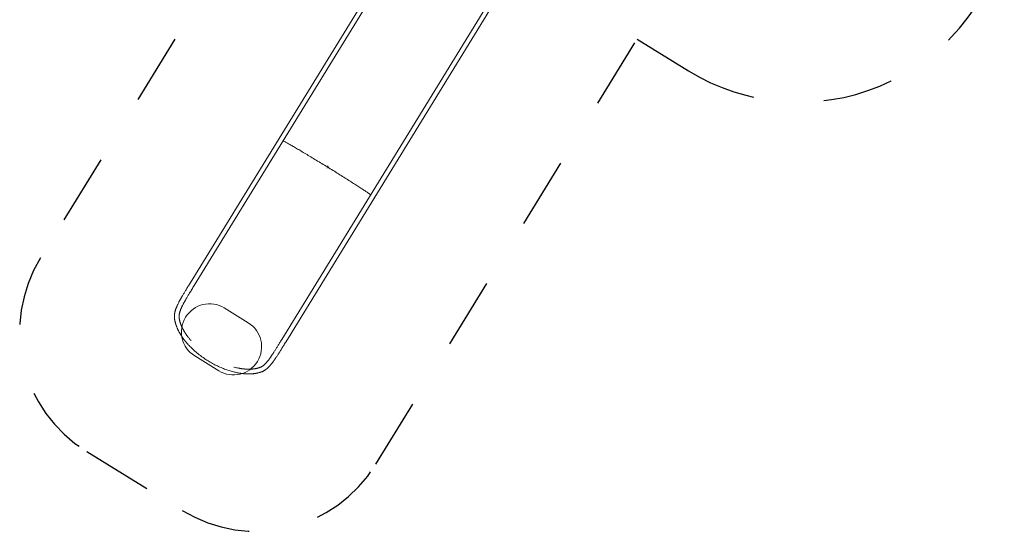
# Model space of a CAD drawing. Extents: x 5459245 to 5462690, y 5971016 to 5972523.
# Tile 36 of 136: x 5462439.04 to 5462446.01, y 5972208.53 to 5972212.15. Entities that reach past the tile are written whole.
import ezdxf

# ---------------------------------------------------------------- set-up
doc = ezdxf.new("R2010")
doc.units = 0
doc.linetypes.add('8', pattern=[0.5, 0.25, -0.25])
doc.layers.add('A_MAŁA ARCHITEKTURA', color=195, linetype='CONTINUOUS', lineweight=9)

# ---------------------------------------------------------------- blocks, each defined once
blk = doc.blocks.new('MEGA')
at = {"layer": 'A_MAŁA ARCHITEKTURA', "linetype": '8', "lineweight": 25, "ltscale": 2}
for p, q in [((5462442.0912, 5972219.6171), (5462439.2769, 5972219.6171)), ((5462438.2803, 5972218.6205), (5462438.2803, 5972217.8256)), ((5462439.2769, 5972216.829), (5462442.8071, 5972216.829))]:
    blk.add_line(p, q, dxfattribs=at)
at = {"layer": 'A_MAŁA ARCHITEKTURA'}
for p, q in [((5462442.4728, 5972218.6205), (5462439.6789, 5972218.6205)), ((5462439.6789, 5972218.587), (5462442.4728, 5972218.587)), ((5462439.2572, 5972218.3227), (5462439.2572, 5972218.1234)), ((5462439.6558, 5972218.1234), (5462439.6558, 5972218.3227)), ((5462440.8882, 5972218.2231), (5462440.8782, 5972218.2231)), ((5462440.8882, 5972218.2229), (5462440.8782, 5972218.2229)), ((5462440.8977, 5972218.2231), (5462440.8882, 5972218.2231)), ((5462440.8977, 5972218.2229), (5462440.8882, 5972218.2229)), ((5462440.8977, 5972218.2231), (5462440.8978, 5972218.2231)), ((5462440.8977, 5972218.2229), (5462440.8978, 5972218.2229)), ((5462439.43, 5972217.8871), (5462439.43, 5972217.8872)), ((5462442.4728, 5972217.8591), (5462439.6789, 5972217.8591)), ((5462439.6789, 5972217.8256), (5462442.4728, 5972217.8256))]:
    blk.add_line(p, q, dxfattribs=at)
at = {"layer": 'A_MAŁA ARCHITEKTURA', "lineweight": 25}
blk.add_line((5462442.8071, 5972216.829), (5462442.8071, 5972216.4018), dxfattribs=at)
at = {"layer": 'A_MAŁA ARCHITEKTURA', "flags": 128}
for points in [[(5462440.881, 5972218.587), (5462440.8812, 5972218.5839), (5462440.8815, 5972218.5802), (5462440.8818, 5972218.5762), (5462440.8821, 5972218.5718), (5462440.8824, 5972218.5671), (5462440.8827, 5972218.5621), (5462440.8829, 5972218.5567), (5462440.8832, 5972218.551), (5462440.8835, 5972218.545), (5462440.8837, 5972218.5388), (5462440.884, 5972218.5322), (5462440.8842, 5972218.5253), (5462440.8845, 5972218.5181), (5462440.8847, 5972218.5107), (5462440.8849, 5972218.5029), (5462440.8851, 5972218.495), (5462440.8854, 5972218.4867), (5462440.8856, 5972218.4782), (5462440.8858, 5972218.4695), (5462440.886, 5972218.4605), (5462440.8861, 5972218.4513), (5462440.8863, 5972218.4419), (5462440.8865, 5972218.4323), (5462440.8867, 5972218.4225), (5462440.8868, 5972218.4125), (5462440.887, 5972218.4023), (5462440.8871, 5972218.3919), (5462440.8872, 5972218.3814), (5462440.8874, 5972218.3707), (5462440.8875, 5972218.3599), (5462440.8876, 5972218.349), (5462440.8877, 5972218.3379), (5462440.8878, 5972218.3268), (5462440.8879, 5972218.3155), (5462440.8879, 5972218.3041), (5462440.888, 5972218.2927), (5462440.888, 5972218.2812), (5462440.8881, 5972218.2697), (5462440.8881, 5972218.2581), (5462440.8881, 5972218.2465), (5462440.8881, 5972218.2348), (5462440.8882, 5972218.2231)], [(5462440.8882, 5972218.2231), (5462440.8881, 5972218.2348), (5462440.8881, 5972218.2465), (5462440.8881, 5972218.2581), (5462440.8881, 5972218.2697), (5462440.888, 5972218.2812), (5462440.888, 5972218.2927), (5462440.8879, 5972218.3041), (5462440.8879, 5972218.3155), (5462440.8878, 5972218.3268), (5462440.8877, 5972218.3379), (5462440.8876, 5972218.349), (5462440.8875, 5972218.3599), (5462440.8874, 5972218.3707), (5462440.8872, 5972218.3814), (5462440.8871, 5972218.3919), (5462440.887, 5972218.4023), (5462440.8868, 5972218.4125), (5462440.8867, 5972218.4225), (5462440.8865, 5972218.4323), (5462440.8863, 5972218.4419), (5462440.8861, 5972218.4513), (5462440.886, 5972218.4605), (5462440.8858, 5972218.4695), (5462440.8856, 5972218.4782), (5462440.8854, 5972218.4867), (5462440.8851, 5972218.495), (5462440.8849, 5972218.5029), (5462440.8847, 5972218.5107), (5462440.8845, 5972218.5181), (5462440.8842, 5972218.5253), (5462440.884, 5972218.5322), (5462440.8837, 5972218.5388), (5462440.8835, 5972218.545), (5462440.8832, 5972218.551), (5462440.8829, 5972218.5567), (5462440.8827, 5972218.5621), (5462440.8824, 5972218.5671), (5462440.8821, 5972218.5718), (5462440.8818, 5972218.5762), (5462440.8815, 5972218.5802), (5462440.8812, 5972218.5839), (5462440.881, 5972218.587)], [(5462440.8782, 5972218.2229), (5462440.8782, 5972218.223), (5462440.8782, 5972218.223), (5462440.8782, 5972218.223), (5462440.8782, 5972218.223), (5462440.8782, 5972218.2231), (5462440.8782, 5972218.2231), (5462440.8782, 5972218.2231), (5462440.8782, 5972218.2231)], [(5462440.8782, 5972218.2229), (5462440.8782, 5972218.223), (5462440.8782, 5972218.223), (5462440.8782, 5972218.223), (5462440.8782, 5972218.223), (5462440.8782, 5972218.2231), (5462440.8782, 5972218.2231), (5462440.8782, 5972218.2231), (5462440.8782, 5972218.2231)], [(5462440.8882, 5972218.2229), (5462440.8881, 5972218.2113), (5462440.8881, 5972218.1996), (5462440.8881, 5972218.188), (5462440.8881, 5972218.1764), (5462440.888, 5972218.1649), (5462440.888, 5972218.1534), (5462440.8879, 5972218.1419), (5462440.8879, 5972218.1306), (5462440.8878, 5972218.1193), (5462440.8877, 5972218.1082), (5462440.8876, 5972218.0971), (5462440.8875, 5972218.0862), (5462440.8874, 5972218.0754), (5462440.8872, 5972218.0647), (5462440.8871, 5972218.0542), (5462440.887, 5972218.0438), (5462440.8868, 5972218.0336), (5462440.8867, 5972218.0236), (5462440.8865, 5972218.0138), (5462440.8863, 5972218.0042), (5462440.8861, 5972217.9948), (5462440.886, 5972217.9856), (5462440.8858, 5972217.9766), (5462440.8856, 5972217.9679), (5462440.8854, 5972217.9594), (5462440.8851, 5972217.9511), (5462440.8849, 5972217.9431), (5462440.8847, 5972217.9354), (5462440.8845, 5972217.928), (5462440.8842, 5972217.9208), (5462440.884, 5972217.9139), (5462440.8837, 5972217.9073), (5462440.8835, 5972217.901), (5462440.8832, 5972217.8951), (5462440.8829, 5972217.8894), (5462440.8827, 5972217.884), (5462440.8824, 5972217.879), (5462440.8821, 5972217.8743), (5462440.8818, 5972217.8699), (5462440.8815, 5972217.8659), (5462440.8812, 5972217.8622), (5462440.881, 5972217.8591)], [(5462440.881, 5972217.8591), (5462440.8812, 5972217.8622), (5462440.8815, 5972217.8659), (5462440.8818, 5972217.8699), (5462440.8821, 5972217.8743), (5462440.8824, 5972217.879), (5462440.8827, 5972217.884), (5462440.8829, 5972217.8894), (5462440.8832, 5972217.8951), (5462440.8835, 5972217.901), (5462440.8837, 5972217.9073), (5462440.884, 5972217.9139), (5462440.8842, 5972217.9208), (5462440.8845, 5972217.928), (5462440.8847, 5972217.9354), (5462440.8849, 5972217.9431), (5462440.8851, 5972217.9511), (5462440.8854, 5972217.9594), (5462440.8856, 5972217.9679), (5462440.8858, 5972217.9766), (5462440.886, 5972217.9856), (5462440.8861, 5972217.9948), (5462440.8863, 5972218.0042), (5462440.8865, 5972218.0138), (5462440.8867, 5972218.0236), (5462440.8868, 5972218.0336), (5462440.887, 5972218.0438), (5462440.8871, 5972218.0542), (5462440.8872, 5972218.0647), (5462440.8874, 5972218.0754), (5462440.8875, 5972218.0862), (5462440.8876, 5972218.0971), (5462440.8877, 5972218.1082), (5462440.8878, 5972218.1193), (5462440.8879, 5972218.1306), (5462440.8879, 5972218.1419), (5462440.888, 5972218.1534), (5462440.888, 5972218.1649), (5462440.8881, 5972218.1764), (5462440.8881, 5972218.188), (5462440.8881, 5972218.1996), (5462440.8881, 5972218.2113), (5462440.8882, 5972218.2229)]]:
    blk.add_lwpolyline(points, dxfattribs=at)
at = {"layer": 'A_MAŁA ARCHITEKTURA', "linetype": '8', "lineweight": 25, "ltscale": 2}
for centre, radius, start, end in [((5462439.2769, 5972218.6205), 0.9966, 90, 180), ((5462439.2769, 5972217.8256), 0.9966, 180, 270), ((5462444.302, 5972216.4018), 1.4949, 180, 288.12112)]:
    blk.add_arc(centre, radius, start, end, dxfattribs=at)
at = {"layer": 'A_MAŁA ARCHITEKTURA'}
for centre, start, end in [((5462439.4565, 5972218.3227), 0, 180), ((5462439.4565, 5972218.1234), 180, 0)]:
    blk.add_arc(centre, 0.1993, start, end, dxfattribs=at)
for points, knots in [([(5462439.4092, 5972218.5852), (5462439.4082, 5972218.5844), (5462439.4065, 5972218.583), (5462439.4035, 5972218.5805), (5462439.4004, 5972218.5778), (5462439.3972, 5972218.5749), (5462439.3942, 5972218.5721), (5462439.3913, 5972218.5693), (5462439.3886, 5972218.5666), (5462439.3862, 5972218.5641), (5462439.3841, 5972218.5619), (5462439.3824, 5972218.56), (5462439.381, 5972218.5584), (5462439.38, 5972218.5573), (5462439.3792, 5972218.5564), (5462439.3783, 5972218.5554), (5462439.377, 5972218.5539), (5462439.3753, 5972218.5519), (5462439.3732, 5972218.5494), (5462439.371, 5972218.5466), (5462439.3683, 5972218.5431), (5462439.3652, 5972218.5391), (5462439.362, 5972218.5347), (5462439.3589, 5972218.5304), (5462439.3559, 5972218.5259), (5462439.3526, 5972218.5208), (5462439.3493, 5972218.5156), (5462439.3461, 5972218.5103), (5462439.343, 5972218.505), (5462439.34, 5972218.4997), (5462439.3373, 5972218.4945), (5462439.3349, 5972218.4899), (5462439.3328, 5972218.4858), (5462439.331, 5972218.4822), (5462439.3296, 5972218.4791), (5462439.3282, 5972218.4761), (5462439.3268, 5972218.4731), (5462439.3253, 5972218.4699), (5462439.3237, 5972218.4664), (5462439.322, 5972218.4623), (5462439.32, 5972218.4577), (5462439.3179, 5972218.4525), (5462439.3155, 5972218.4464), (5462439.3129, 5972218.4393), (5462439.31, 5972218.4312), (5462439.3071, 5972218.4226), (5462439.3043, 5972218.4138), (5462439.3016, 5972218.4049), (5462439.2991, 5972218.3959), (5462439.2961, 5972218.3845), (5462439.2928, 5972218.3705), (5462439.2893, 5972218.3539), (5462439.2861, 5972218.3366), (5462439.2834, 5972218.3186), (5462439.281, 5972218.2999), (5462439.2792, 5972218.2811), (5462439.2779, 5972218.2623), (5462439.2771, 5972218.2434), (5462439.2768, 5972218.2245), (5462439.277, 5972218.2058), (5462439.2777, 5972218.187), (5462439.279, 5972218.1682), (5462439.2807, 5972218.1492), (5462439.283, 5972218.13), (5462439.2858, 5972218.1117), (5462439.2889, 5972218.0943), (5462439.2923, 5972218.0778), (5462439.2961, 5972218.0617), (5462439.3002, 5972218.0461), (5462439.3046, 5972218.0312), (5462439.3092, 5972218.0172), (5462439.3131, 5972218.006), (5462439.3164, 5972217.9975), (5462439.3188, 5972217.9914), (5462439.3212, 5972217.9856), (5462439.3234, 5972217.9804), (5462439.3254, 5972217.976), (5462439.327, 5972217.9726), (5462439.3281, 5972217.9701), (5462439.329, 5972217.9681), (5462439.3299, 5972217.9662), (5462439.3312, 5972217.9636), (5462439.3328, 5972217.9603), (5462439.3347, 5972217.9566), (5462439.3375, 5972217.9511), (5462439.3412, 5972217.9444), (5462439.3451, 5972217.9375), (5462439.3484, 5972217.9319), (5462439.3513, 5972217.9273), (5462439.3545, 5972217.9223), (5462439.3574, 5972217.918), (5462439.36, 5972217.9142), (5462439.3621, 5972217.9113), (5462439.3643, 5972217.9082), (5462439.3666, 5972217.9051), (5462439.3688, 5972217.9022), (5462439.3709, 5972217.8996), (5462439.3728, 5972217.8973), (5462439.3744, 5972217.8954), (5462439.3755, 5972217.894), (5462439.3763, 5972217.8931), (5462439.3769, 5972217.8923), (5462439.3778, 5972217.8913), (5462439.3789, 5972217.89), (5462439.3806, 5972217.8881), (5462439.3828, 5972217.8856), (5462439.3857, 5972217.8825), (5462439.3892, 5972217.8789), (5462439.393, 5972217.8751), (5462439.3972, 5972217.8712), (5462439.4014, 5972217.8674), (5462439.4046, 5972217.8646), (5462439.4069, 5972217.8628), (5462439.408, 5972217.8619), (5462439.4088, 5972217.8612), (5462439.4092, 5972217.8609)], [0, 0, 0, 0, 0.006707, 0.011752, 0.020261, 0.02731, 0.033832, 0.0409, 0.047204, 0.052734, 0.057792, 0.061946, 0.065191, 0.067522, 0.068946, 0.071092, 0.074218, 0.078327, 0.083424, 0.08919, 0.094725, 0.103895, 0.112139, 0.119508, 0.127296, 0.136035, 0.145731, 0.153785, 0.162405, 0.171218, 0.179209, 0.186314, 0.192426, 0.197674, 0.202062, 0.20596, 0.210612, 0.214958, 0.219884, 0.225532, 0.231904, 0.239002, 0.246827, 0.256456, 0.267001, 0.278134, 0.289177, 0.300105, 0.310919, 0.321616, 0.340919, 0.35982, 0.378315, 0.398832, 0.418961, 0.438984, 0.458909, 0.478737, 0.498466, 0.518099, 0.537651, 0.557479, 0.577723, 0.598384, 0.619459, 0.637851, 0.656541, 0.675483, 0.694121, 0.712279, 0.729954, 0.747141, 0.755551, 0.763838, 0.771991, 0.779347, 0.785502, 0.790461, 0.794226, 0.796187, 0.79894, 0.802733, 0.807564, 0.813373, 0.819301, 0.832596, 0.844943, 0.85231, 0.859941, 0.868422, 0.877746, 0.882962, 0.888405, 0.894074, 0.899965, 0.9057, 0.910711, 0.915526, 0.91941, 0.922368, 0.9237, 0.925159, 0.927246, 0.929961, 0.9333, 0.939019, 0.945945, 0.954065, 0.963362, 0.972502, 0.982521, 0.992051, 0.994656, 0.997305, 1, 1, 1, 1]), ([(5462439.6789, 5972218.6205), (5462439.6739, 5972218.6205), (5462439.6641, 5972218.6205), (5462439.6498, 5972218.6205), (5462439.6364, 5972218.6205), (5462439.6238, 5972218.6205), (5462439.6122, 5972218.6204), (5462439.6009, 5972218.6204), (5462439.5901, 5972218.6203), (5462439.5799, 5972218.6201), (5462439.5708, 5972218.62), (5462439.5633, 5972218.6198), (5462439.5571, 5972218.6196), (5462439.552, 5972218.6195), (5462439.5474, 5972218.6193), (5462439.5427, 5972218.6191), (5462439.5378, 5972218.6189), (5462439.5315, 5972218.6186), (5462439.5237, 5972218.6181), (5462439.5144, 5972218.6174), (5462439.5054, 5972218.6166), (5462439.4972, 5972218.6156), (5462439.49, 5972218.6147), (5462439.4836, 5972218.6137), (5462439.4778, 5972218.6127), (5462439.4722, 5972218.6117), (5462439.4666, 5972218.6105), (5462439.461, 5972218.6091), (5462439.4554, 5972218.6076), (5462439.4498, 5972218.6059), (5462439.444, 5972218.604), (5462439.4379, 5972218.6017), (5462439.4325, 5972218.5993), (5462439.4279, 5972218.5971), (5462439.424, 5972218.595), (5462439.4204, 5972218.5929), (5462439.417, 5972218.5908), (5462439.4142, 5972218.5889), (5462439.4116, 5972218.587), (5462439.41, 5972218.5858), (5462439.4092, 5972218.5852)], [0, 0, 0, 0, 0.045702, 0.08916, 0.130379, 0.169167, 0.205373, 0.239034, 0.275464, 0.308408, 0.337858, 0.363796, 0.383036, 0.399717, 0.414599, 0.430434, 0.447403, 0.465492, 0.496173, 0.529613, 0.565827, 0.595122, 0.622954, 0.648512, 0.671803, 0.692829, 0.71739, 0.741413, 0.765574, 0.790248, 0.816873, 0.845567, 0.876585, 0.895861, 0.915991, 0.938137, 0.954099, 0.971122, 0.986975, 1, 1, 1, 1]), ([(5462439.43, 5972218.559), (5462439.4305, 5972218.5593), (5462439.4312, 5972218.5599), (5462439.4326, 5972218.5609), (5462439.4345, 5972218.5622), (5462439.437, 5972218.5638), (5462439.4398, 5972218.5655), (5462439.443, 5972218.5672), (5462439.4467, 5972218.569), (5462439.4514, 5972218.571), (5462439.4563, 5972218.5728), (5462439.4613, 5972218.5745), (5462439.4662, 5972218.5759), (5462439.4709, 5972218.5771), (5462439.4757, 5972218.5782), (5462439.4811, 5972218.5793), (5462439.4867, 5972218.5803), (5462439.4927, 5972218.5813), (5462439.4989, 5972218.5821), (5462439.5056, 5972218.5829), (5462439.513, 5972218.5836), (5462439.5208, 5972218.5843), (5462439.5289, 5972218.5849), (5462439.5365, 5972218.5853), (5462439.5431, 5972218.5856), (5462439.5488, 5972218.5858), (5462439.5541, 5972218.586), (5462439.5599, 5972218.5862), (5462439.5667, 5972218.5864), (5462439.5747, 5972218.5866), (5462439.5838, 5972218.5867), (5462439.594, 5972218.5868), (5462439.6054, 5972218.5869), (5462439.618, 5972218.587), (5462439.6317, 5972218.587), (5462439.6465, 5972218.587), (5462439.6623, 5972218.587), (5462439.6733, 5972218.587), (5462439.6789, 5972218.587)], [0, 0, 0, 0, 0.01063, 0.018732, 0.032653, 0.055752, 0.074452, 0.091483, 0.12022, 0.147122, 0.176732, 0.20407, 0.229182, 0.252044, 0.274823, 0.298836, 0.326299, 0.350353, 0.376624, 0.40497, 0.432744, 0.465957, 0.496752, 0.525083, 0.550911, 0.569405, 0.586926, 0.607244, 0.630913, 0.658448, 0.689453, 0.723943, 0.761942, 0.80348, 0.847771, 0.895483, 0.946236, 1, 1, 1, 1]), ([(5462439.3358, 5972218.4021), (5462439.3365, 5972218.4046), (5462439.3382, 5972218.4101), (5462439.341, 5972218.4184), (5462439.344, 5972218.4268), (5462439.3468, 5972218.4343), (5462439.3493, 5972218.4407), (5462439.3516, 5972218.4463), (5462439.3536, 5972218.451), (5462439.3554, 5972218.4551), (5462439.357, 5972218.4587), (5462439.3584, 5972218.4618), (5462439.3598, 5972218.4647), (5462439.3612, 5972218.4676), (5462439.3628, 5972218.4709), (5462439.3647, 5972218.4748), (5462439.367, 5972218.479), (5462439.3695, 5972218.4837), (5462439.3721, 5972218.4884), (5462439.3749, 5972218.4931), (5462439.3776, 5972218.4977), (5462439.3803, 5972218.5019), (5462439.3829, 5972218.5059), (5462439.3852, 5972218.5095), (5462439.3875, 5972218.5128), (5462439.3895, 5972218.5156), (5462439.3914, 5972218.5182), (5462439.3931, 5972218.5205), (5462439.395, 5972218.5229), (5462439.3969, 5972218.5254), (5462439.3989, 5972218.5279), (5462439.4007, 5972218.53), (5462439.4021, 5972218.5317), (5462439.4032, 5972218.533), (5462439.404, 5972218.5339), (5462439.4048, 5972218.5348), (5462439.4058, 5972218.5359), (5462439.4072, 5972218.5375), (5462439.409, 5972218.5395), (5462439.4111, 5972218.5417), (5462439.4134, 5972218.544), (5462439.4159, 5972218.5466), (5462439.4187, 5972218.5492), (5462439.4217, 5972218.5519), (5462439.4246, 5972218.5545), (5462439.4274, 5972218.5569), (5462439.4292, 5972218.5583), (5462439.43, 5972218.559)], [0, 0, 0, 0, 0.033294, 0.075574, 0.116213, 0.153005, 0.184305, 0.212174, 0.236621, 0.257656, 0.27549, 0.293977, 0.30759, 0.322947, 0.341346, 0.362795, 0.387278, 0.414258, 0.443927, 0.472928, 0.500067, 0.528757, 0.555057, 0.578981, 0.600598, 0.622882, 0.638756, 0.655636, 0.673515, 0.692385, 0.712188, 0.730159, 0.742846, 0.753041, 0.760754, 0.766266, 0.774895, 0.788675, 0.80757, 0.825577, 0.846561, 0.87049, 0.897322, 0.9233, 0.951456, 0.978002, 1, 1, 1, 1]), ([(5462440.8977, 5972218.2229), (5462440.8977, 5972218.2229), (5462440.8978, 5972218.2228), (5462440.8979, 5972218.2227), (5462440.898, 5972218.2227), (5462440.8982, 5972218.2226), (5462440.8983, 5972218.2227), (5462440.8984, 5972218.2228), (5462440.8985, 5972218.2229), (5462440.8985, 5972218.223), (5462440.8985, 5972218.2232), (5462440.8984, 5972218.2233), (5462440.8983, 5972218.2234), (5462440.8982, 5972218.2235), (5462440.898, 5972218.2234), (5462440.8979, 5972218.2234), (5462440.8978, 5972218.2233), (5462440.8977, 5972218.2232), (5462440.8977, 5972218.2231)], [0, 0, 0, 0, 0.06241, 0.124936, 0.187483, 0.250055, 0.312614, 0.375125, 0.437582, 0.5, 0.562419, 0.624875, 0.687386, 0.749944, 0.812517, 0.875064, 0.937445, 1, 1, 1, 1]), ([(5462440.8981, 5972218.2234), (5462440.8981, 5972218.2234), (5462440.898, 5972218.2234), (5462440.8979, 5972218.2234), (5462440.8978, 5972218.2233), (5462440.8978, 5972218.2232), (5462440.8978, 5972218.2231)], [0, 0, 0, 0, 0.1497192, 0.4328931, 0.7158068, 1, 1, 1, 1]), ([(5462440.8978, 5972218.2229), (5462440.8978, 5972218.2229), (5462440.8978, 5972218.2228), (5462440.8979, 5972218.2227), (5462440.898, 5972218.2227), (5462440.8981, 5972218.2227), (5462440.8981, 5972218.2227)], [0, 0, 0, 0, 0.283039, 0.566114, 0.848792, 1, 1, 1, 1]), ([(5462439.43, 5972217.8871), (5462439.4297, 5972217.8874), (5462439.4291, 5972217.8879), (5462439.4281, 5972217.8887), (5462439.4265, 5972217.89), (5462439.4239, 5972217.8922), (5462439.4208, 5972217.895), (5462439.4174, 5972217.8981), (5462439.4144, 5972217.9011), (5462439.4115, 5972217.904), (5462439.4089, 5972217.9068), (5462439.4067, 5972217.9091), (5462439.405, 5972217.911), (5462439.4037, 5972217.9125), (5462439.4027, 5972217.9137), (5462439.4018, 5972217.9148), (5462439.4008, 5972217.916), (5462439.3996, 5972217.9174), (5462439.3978, 5972217.9196), (5462439.3953, 5972217.9227), (5462439.3922, 5972217.9268), (5462439.3889, 5972217.9313), (5462439.3858, 5972217.9358), (5462439.3828, 5972217.9402), (5462439.3801, 5972217.9444), (5462439.3777, 5972217.9483), (5462439.3746, 5972217.9534), (5462439.3707, 5972217.9602), (5462439.367, 5972217.9669), (5462439.3644, 5972217.9721), (5462439.3628, 5972217.9751), (5462439.3614, 5972217.9779), (5462439.3603, 5972217.9804), (5462439.3594, 5972217.9823), (5462439.3586, 5972217.9839), (5462439.3577, 5972217.9859), (5462439.3563, 5972217.9889), (5462439.3545, 5972217.9929), (5462439.3525, 5972217.9975), (5462439.3504, 5972218.0026), (5462439.3482, 5972218.0081), (5462439.345, 5972218.0165), (5462439.3408, 5972218.0283), (5462439.3371, 5972218.0394), (5462439.3352, 5972218.0458), (5462439.3349, 5972218.0469)], [0, 0, 0, 0, 0.008139, 0.016152, 0.028497, 0.049785, 0.085347, 0.114389, 0.140824, 0.168837, 0.193035, 0.213368, 0.228572, 0.240471, 0.24907, 0.257175, 0.266743, 0.277781, 0.290296, 0.3171, 0.348666, 0.380125, 0.411693, 0.441021, 0.468079, 0.492842, 0.516158, 0.56317, 0.614312, 0.632283, 0.649889, 0.664849, 0.678874, 0.689033, 0.696086, 0.704371, 0.721258, 0.742883, 0.766209, 0.792641, 0.819693, 0.847144, 0.91534, 0.985855, 1, 1, 1, 1]), ([(5462439.6789, 5972217.8591), (5462439.6741, 5972217.8591), (5462439.6648, 5972217.8591), (5462439.6513, 5972217.8591), (5462439.6386, 5972217.8591), (5462439.6267, 5972217.8591), (5462439.6156, 5972217.8591), (5462439.6046, 5972217.8592), (5462439.594, 5972217.8593), (5462439.5838, 5972217.8594), (5462439.5746, 5972217.8595), (5462439.5665, 5972217.8597), (5462439.5593, 5972217.8599), (5462439.553, 5972217.8601), (5462439.5473, 5972217.8603), (5462439.5419, 5972217.8605), (5462439.5357, 5972217.8608), (5462439.5287, 5972217.8613), (5462439.5209, 5972217.8618), (5462439.513, 5972217.8625), (5462439.505, 5972217.8633), (5462439.4972, 5972217.8642), (5462439.4899, 5972217.8652), (5462439.4833, 5972217.8664), (5462439.4775, 5972217.8675), (5462439.4723, 5972217.8687), (5462439.4668, 5972217.87), (5462439.461, 5972217.8717), (5462439.4548, 5972217.8738), (5462439.4503, 5972217.8756), (5462439.4472, 5972217.8769), (5462439.4451, 5972217.8779), (5462439.4427, 5972217.8791), (5462439.4399, 5972217.8805), (5462439.4368, 5972217.8824), (5462439.4334, 5972217.8846), (5462439.4312, 5972217.8862), (5462439.4301, 5972217.8871)], [0, 0, 0, 0, 0.045644, 0.08882, 0.129637, 0.168164, 0.20445, 0.238542, 0.275938, 0.310334, 0.34168, 0.369754, 0.395018, 0.416985, 0.436229, 0.455847, 0.476337, 0.504493, 0.53416, 0.565357, 0.597246, 0.630331, 0.661858, 0.690968, 0.717715, 0.742168, 0.765235, 0.797778, 0.832878, 0.866517, 0.877353, 0.889911, 0.905618, 0.924485, 0.946541, 0.971732, 1, 1, 1, 1]), ([(5462439.4093, 5972217.8609), (5462439.411, 5972217.8595), (5462439.4144, 5972217.857), (5462439.4194, 5972217.8537), (5462439.424, 5972217.851), (5462439.4284, 5972217.8488), (5462439.4325, 5972217.8468), (5462439.4365, 5972217.845), (5462439.4405, 5972217.8434), (5462439.4443, 5972217.842), (5462439.4477, 5972217.8408), (5462439.4504, 5972217.84), (5462439.4524, 5972217.8394), (5462439.4541, 5972217.8389), (5462439.4559, 5972217.8383), (5462439.4581, 5972217.8377), (5462439.4612, 5972217.8369), (5462439.4654, 5972217.8359), (5462439.4709, 5972217.8347), (5462439.4773, 5972217.8334), (5462439.4841, 5972217.8323), (5462439.4909, 5972217.8313), (5462439.4975, 5972217.8304), (5462439.5037, 5972217.8297), (5462439.5096, 5972217.8291), (5462439.5148, 5972217.8287), (5462439.5189, 5972217.8284), (5462439.5223, 5972217.8281), (5462439.5254, 5972217.8279), (5462439.5292, 5972217.8277), (5462439.5337, 5972217.8274), (5462439.5389, 5972217.8272), (5462439.5453, 5972217.8269), (5462439.5531, 5972217.8266), (5462439.5623, 5972217.8263), (5462439.5728, 5972217.8261), (5462439.5844, 5972217.8259), (5462439.5965, 5972217.8258), (5462439.6088, 5972217.8257), (5462439.6212, 5972217.8256), (5462439.6344, 5972217.8256), (5462439.6484, 5972217.8256), (5462439.6634, 5972217.8256), (5462439.6736, 5972217.8256), (5462439.6789, 5972217.8256)], [0, 0, 0, 0, 0.031546, 0.059772, 0.084612, 0.106484, 0.1276, 0.147055, 0.166128, 0.184664, 0.200598, 0.213332, 0.221102, 0.227777, 0.23588, 0.245571, 0.25685, 0.276578, 0.299833, 0.326637, 0.355285, 0.381908, 0.406193, 0.430939, 0.452717, 0.47158, 0.487567, 0.49696, 0.508086, 0.521541, 0.537322, 0.555426, 0.575854, 0.603446, 0.634419, 0.668829, 0.706702, 0.747689, 0.784167, 0.822789, 0.863595, 0.906653, 0.952079, 1, 1, 1, 1])]:
    blk.add_open_spline(points, degree=3, knots=knots, dxfattribs=at)

msp = doc.modelspace()

# ---------------------------------------------------------------- block references
at = {"layer": 'A_MAŁA ARCHITEKTURA', "color": 6, "rotation": 58.39971502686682}
msp.add_blockref('MEGA', (7686859.5945, -1809666.1669), dxfattribs=at)

doc.saveas('drawing.dxf')
